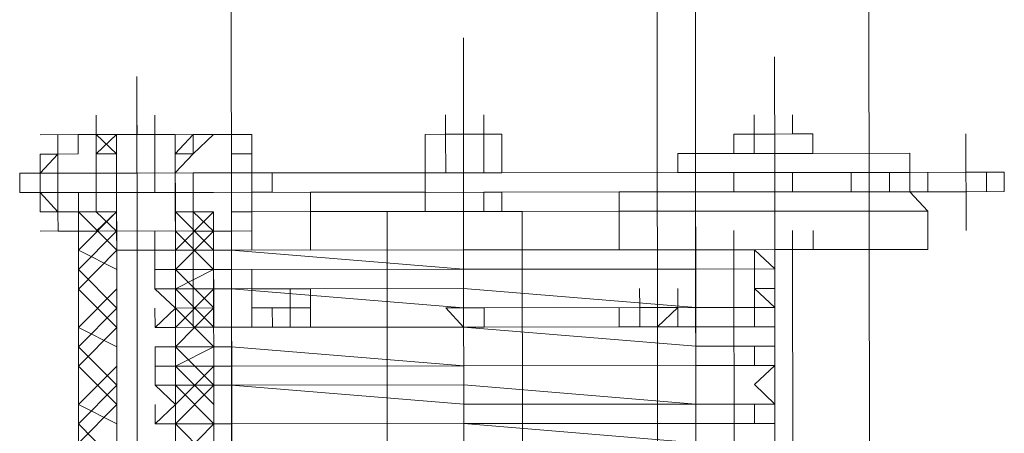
# Model space of a CAD drawing. Header units: inches. Extents: x -5850 to 5646, y 8947 to 13007.
# Tile 106 of 256: x -4097 to -4075, y 10589 to 10598. Entities that reach past the tile are written whole.
import ezdxf

# ---------------------------------------------------------------- set-up
doc = ezdxf.new("R2010")
doc.units = ezdxf.units.IN
doc.header["$MEASUREMENT"] = 0
doc.layers.add('at_Entity', color=7, linetype='Continuous')

msp = doc.modelspace()

# ---------------------------------------------------------------- linework, layer by layer
at = {"layer": 'at_Entity', "color": 7, "lineweight": 20}
for p, q in [((-4082.906, 10561.097), (-4083.653, 11398.29)), ((-4079.025, 11398.294), (-4078.223, 10500.273)), ((-4092.218, 10561.089), (-4092.903, 11328.164)), ((-4082.015, 10500.27), (-4082.754, 11328.173)), ((-4087.565, 10595.728), (-4087.565, 10596.152)), ((-4087.175, 10595.728), (-4087.175, 10596.152)), ((-4086.728, 10595.729), (-4086.729, 10596.152)), ((-4086.728, 10595.729), (-4086.729, 10596.152)), ((-4086.728, 10595.729), (-4086.729, 10596.152)), ((-4086.728, 10595.729), (-4086.729, 10596.152)), ((-4086.728, 10595.729), (-4086.729, 10596.152)), ((-4086.728, 10595.729), (-4086.729, 10596.152)), ((-4080.817, 10595.734), (-4080.818, 10596.158)), ((-4079.981, 10595.735), (-4079.981, 10596.158)), ((-4095.595, 10595.721), (-4096.041, 10595.72)), ((-4096.041, 10595.72), (-4096.041, 10595.296)), ((-4095.595, 10595.297), (-4095.595, 10595.721)), ((-4095.595, 10595.721), (-4094.759, 10595.721)), ((-4095.595, 10595.721), (-4095.205, 10595.721)), ((-4095.205, 10595.721), (-4095.204, 10595.297)), ((-4093.476, 10595.723), (-4094.759, 10595.721)), ((-4094.759, 10595.721), (-4093.476, 10595.723)), ((-4094.312, 10595.722), (-4094.759, 10595.721)), ((-4094.759, 10595.721), (-4094.758, 10594.879)), ((-4094.758, 10594.879), (-4094.759, 10595.721)), ((-4093.922, 10595.722), (-4094.312, 10595.722)), ((-4093.922, 10595.722), (-4093.921, 10594.88)), ((-4093.476, 10595.299), (-4093.086, 10595.723)), ((-4093.476, 10595.723), (-4093.475, 10594.881)), ((-4093.086, 10595.723), (-4092.639, 10595.723)), ((-4093.085, 10595.299), (-4092.639, 10595.723)), ((-4092.639, 10595.723), (-4091.803, 10595.724)), ((-4092.639, 10595.723), (-4092.249, 10595.724)), ((-4092.249, 10595.724), (-4092.249, 10595.3)), ((-4091.803, 10595.724), (-4091.802, 10594.882)), ((-4088.011, 10595.727), (-4086.728, 10595.729)), ((-4086.728, 10595.729), (-4088.011, 10595.727)), ((-4088.01, 10594.885), (-4088.011, 10595.727)), ((-4087.565, 10595.728), (-4087.564, 10594.886)), ((-4087.175, 10595.728), (-4087.565, 10595.728)), ((-4086.728, 10595.729), (-4087.175, 10595.728)), ((-4086.728, 10595.729), (-4087.175, 10595.728)), ((-4086.728, 10595.729), (-4086.728, 10594.887)), ((-4086.728, 10594.887), (-4086.728, 10595.729)), ((-4086.728, 10595.729), (-4086.338, 10595.729)), ((-4086.338, 10595.729), (-4086.337, 10594.887)), ((-4081.264, 10595.733), (-4080.817, 10595.734)), ((-4081.264, 10595.733), (-4080.817, 10595.734)), ((-4081.264, 10595.733), (-4081.263, 10595.31)), ((-4079.981, 10595.735), (-4080.817, 10595.734)), ((-4080.817, 10595.734), (-4079.981, 10595.735)), ((-4080.817, 10595.31), (-4080.817, 10595.734)), ((-4080.817, 10595.734), (-4080.371, 10595.734)), ((-4080.371, 10595.734), (-4080.817, 10595.734)), ((-4080.817, 10595.734), (-4080.817, 10595.31)), ((-4079.535, 10595.735), (-4080.371, 10595.734)), ((-4079.981, 10595.735), (-4079.535, 10595.735)), ((-4079.535, 10595.735), (-4079.535, 10595.311)), ((-4096.041, 10595.296), (-4096.431, 10595.296)), ((-4096.431, 10595.296), (-4096.43, 10594.454)), ((-4096.041, 10595.296), (-4095.595, 10595.297)), ((-4096.04, 10594.878), (-4096.041, 10595.296)), ((-4096.04, 10594.878), (-4096.041, 10595.296)), ((-4096.04, 10594.878), (-4096.041, 10595.296)), ((-4095.204, 10595.297), (-4094.758, 10595.298)), ((-4095.204, 10594.879), (-4095.204, 10595.297)), ((-4095.204, 10594.879), (-4095.204, 10595.297)), ((-4093.475, 10594.881), (-4093.476, 10595.299)), ((-4093.475, 10594.881), (-4093.085, 10595.299)), ((-4092.249, 10595.3), (-4091.803, 10595.3)), ((-4092.248, 10594.882), (-4092.249, 10595.3)), ((-4091.803, 10595.3), (-4091.802, 10594.458)), ((-4088.01, 10594.885), (-4088.011, 10595.304)), ((-4088.01, 10594.885), (-4088.011, 10595.304)), ((-4086.337, 10594.887), (-4086.338, 10595.305)), ((-4086.337, 10594.887), (-4086.338, 10595.305)), ((-4080.817, 10595.31), (-4082.49, 10595.309)), ((-4082.49, 10594.89), (-4082.49, 10595.309)), ((-4082.49, 10594.89), (-4082.49, 10595.309)), ((-4080.371, 10595.31), (-4080.817, 10595.31)), ((-4079.535, 10595.311), (-4080.371, 10595.31)), ((-4080.371, 10594.892), (-4080.371, 10595.31)), ((-4080.371, 10594.892), (-4080.371, 10595.31)), ((-4079.535, 10595.311), (-4077.415, 10595.313)), ((-4077.415, 10595.313), (-4077.415, 10594.895)), ((-4096.04, 10594.878), (-4096.877, 10594.877)), ((-4096.877, 10594.877), (-4096.876, 10594.454)), ((-4096.43, 10594.454), (-4096.431, 10594.878)), ((-4096.431, 10594.878), (-4096.04, 10594.878)), ((-4095.204, 10594.879), (-4096.04, 10594.878)), ((-4096.04, 10594.031), (-4096.04, 10594.878)), ((-4096.04, 10594.878), (-4096.04, 10594.031)), ((-4096.04, 10594.454), (-4096.04, 10594.878)), ((-4096.04, 10594.878), (-4096.04, 10594.454)), ((-4096.04, 10594.878), (-4096.04, 10594.454)), ((-4094.758, 10594.879), (-4095.204, 10594.879)), ((-4095.204, 10594.879), (-4094.758, 10594.879)), ((-4093.475, 10594.881), (-4094.758, 10594.879)), ((-4094.758, 10594.879), (-4093.475, 10594.881)), ((-4094.757, 10594.456), (-4094.758, 10594.879)), ((-4094.758, 10594.879), (-4094.757, 10594.456)), ((-4093.085, 10594.881), (-4093.921, 10594.88)), ((-4093.921, 10594.88), (-4093.921, 10594.456)), ((-4093.921, 10594.88), (-4093.921, 10594.456)), ((-4093.921, 10594.456), (-4093.921, 10594.88)), ((-4093.475, 10594.457), (-4093.475, 10594.881)), ((-4092.639, 10594.881), (-4093.085, 10594.881)), ((-4088.01, 10594.885), (-4092.639, 10594.881)), ((-4091.802, 10594.882), (-4092.248, 10594.882)), ((-4092.248, 10594.882), (-4092.248, 10594.034)), ((-4091.802, 10594.882), (-4091.356, 10594.882)), ((-4091.802, 10594.882), (-4091.802, 10594.458)), ((-4091.356, 10594.882), (-4091.356, 10594.459)), ((-4088.01, 10594.885), (-4086.728, 10594.887)), ((-4086.728, 10594.887), (-4088.01, 10594.885)), ((-4087.564, 10594.886), (-4088.01, 10594.885)), ((-4088.01, 10594.462), (-4088.01, 10594.885)), ((-4087.564, 10594.886), (-4086.728, 10594.887)), ((-4086.728, 10594.887), (-4086.337, 10594.887)), ((-4086.728, 10594.887), (-4086.337, 10594.887)), ((-4082.49, 10594.89), (-4086.337, 10594.887)), ((-4082.49, 10594.89), (-4086.337, 10594.887)), ((-4080.371, 10594.892), (-4082.49, 10594.89)), ((-4081.263, 10594.891), (-4082.49, 10594.89)), ((-4080.371, 10594.892), (-4081.263, 10594.891)), ((-4081.262, 10594.468), (-4081.263, 10594.891)), ((-4078.698, 10594.894), (-4080.371, 10594.892)), ((-4079.144, 10594.893), (-4080.371, 10594.892)), ((-4080.37, 10594.468), (-4080.371, 10594.892)), ((-4079.98, 10594.469), (-4079.98, 10594.893)), ((-4078.698, 10594.894), (-4079.144, 10594.893)), ((-4078.698, 10594.894), (-4077.415, 10594.895)), ((-4078.307, 10594.894), (-4078.698, 10594.894)), ((-4078.697, 10594.47), (-4078.698, 10594.894)), ((-4078.307, 10594.894), (-4077.861, 10594.894)), ((-4077.415, 10594.895), (-4077.861, 10594.894)), ((-4077.861, 10594.894), (-4077.861, 10594.471)), ((-4076.188, 10594.896), (-4077.415, 10594.895)), ((-4077.024, 10594.471), (-4077.025, 10594.895)), ((-4075.352, 10594.897), (-4076.188, 10594.896)), ((-4075.742, 10594.473), (-4075.742, 10594.896)), ((-4075.351, 10594.473), (-4075.352, 10594.897)), ((-4096.04, 10594.454), (-4096.876, 10594.454)), ((-4096.04, 10594.454), (-4096.43, 10594.454)), ((-4096.43, 10594.454), (-4096.43, 10594.03)), ((-4096.04, 10594.454), (-4095.203, 10594.455)), ((-4096.04, 10594.031), (-4096.04, 10594.454)), ((-4094.757, 10594.456), (-4095.203, 10594.455)), ((-4094.757, 10594.032), (-4094.757, 10594.456)), ((-4094.757, 10594.456), (-4093.921, 10594.456)), ((-4094.757, 10594.456), (-4094.756, 10593.19)), ((-4094.757, 10594.032), (-4094.757, 10594.456)), ((-4094.757, 10594.032), (-4094.757, 10594.456)), ((-4093.921, 10594.456), (-4093.475, 10594.457)), ((-4093.474, 10594.033), (-4093.475, 10594.457)), ((-4093.475, 10594.457), (-4093.474, 10594.033)), ((-4093.474, 10594.033), (-4093.475, 10594.457)), ((-4093.474, 10594.033), (-4093.475, 10594.457)), ((-4093.084, 10594.457), (-4093.475, 10594.457)), ((-4093.475, 10594.457), (-4093.474, 10593.191)), ((-4093.474, 10594.033), (-4093.475, 10594.457)), ((-4092.638, 10594.457), (-4093.084, 10594.457)), ((-4092.638, 10594.457), (-4086.727, 10594.463)), ((-4092.248, 10594.034), (-4092.248, 10594.458)), ((-4091.356, 10594.459), (-4091.802, 10594.458)), ((-4091.802, 10594.458), (-4091.801, 10593.611)), ((-4091.802, 10594.458), (-4091.801, 10594.034)), ((-4091.802, 10594.458), (-4091.801, 10594.034)), ((-4090.519, 10594.459), (-4088.01, 10594.462)), ((-4090.518, 10593.193), (-4090.519, 10594.459)), ((-4088.01, 10594.462), (-4088.01, 10594.038)), ((-4082.489, 10594.467), (-4086.727, 10594.463)), ((-4086.727, 10594.463), (-4083.772, 10594.465)), ((-4086.727, 10594.463), (-4086.337, 10594.463)), ((-4086.727, 10594.039), (-4086.727, 10594.463)), ((-4086.727, 10594.463), (-4086.727, 10594.039)), ((-4086.337, 10594.039), (-4086.337, 10594.463)), ((-4082.099, 10594.467), (-4083.772, 10594.465)), ((-4083.772, 10594.465), (-4083.771, 10594.042)), ((-4083.771, 10594.042), (-4083.772, 10594.465)), ((-4083.771, 10594.042), (-4083.772, 10594.465)), ((-4081.262, 10594.468), (-4082.489, 10594.467)), ((-4077.415, 10594.471), (-4082.099, 10594.467)), ((-4079.534, 10594.469), (-4081.653, 10594.467)), ((-4079.534, 10594.469), (-4081.653, 10594.467)), ((-4080.37, 10594.468), (-4081.262, 10594.468)), ((-4079.143, 10594.469), (-4080.37, 10594.468)), ((-4079.143, 10594.469), (-4078.697, 10594.47)), ((-4078.307, 10594.47), (-4078.697, 10594.47)), ((-4077.861, 10594.471), (-4078.307, 10594.47)), ((-4077.415, 10594.471), (-4077.861, 10594.471)), ((-4076.188, 10594.472), (-4077.415, 10594.471)), ((-4077.415, 10594.471), (-4077.024, 10594.048)), ((-4075.351, 10594.473), (-4076.188, 10594.472)), ((-4096.43, 10594.03), (-4096.04, 10594.031)), ((-4095.593, 10594.031), (-4096.04, 10594.031)), ((-4096.04, 10594.031), (-4096.039, 10593.607)), ((-4096.04, 10594.031), (-4096.039, 10593.607)), ((-4095.593, 10593.607), (-4095.593, 10594.031)), ((-4095.593, 10593.607), (-4095.593, 10594.031)), ((-4095.569, 10566.154), (-4095.593, 10594.031)), ((-4095.593, 10594.031), (-4095.203, 10594.031)), ((-4095.203, 10594.031), (-4094.757, 10594.032)), ((-4095.203, 10594.031), (-4094.757, 10594.032)), ((-4094.757, 10594.032), (-4094.756, 10593.19)), ((-4094.756, 10593.19), (-4094.757, 10594.032)), ((-4093.474, 10594.033), (-4093.474, 10593.191)), ((-4093.474, 10594.033), (-4093.084, 10594.033)), ((-4093.474, 10593.191), (-4093.474, 10594.033)), ((-4093.474, 10594.033), (-4093.084, 10594.033)), ((-4093.084, 10594.033), (-4092.638, 10594.034)), ((-4092.613, 10566.157), (-4092.638, 10594.034)), ((-4092.248, 10594.034), (-4087.173, 10594.039)), ((-4092.248, 10594.034), (-4092.247, 10593.61)), ((-4092.223, 10566.157), (-4092.248, 10594.034)), ((-4092.247, 10593.192), (-4092.248, 10594.034)), ((-4091.801, 10594.034), (-4091.801, 10593.611)), ((-4090.519, 10594.036), (-4088.4, 10594.037)), ((-4088.846, 10594.037), (-4088.4, 10594.037)), ((-4088.821, 10566.161), (-4088.846, 10594.037)), ((-4086.337, 10594.039), (-4088.4, 10594.037)), ((-4088.4, 10594.037), (-4088.01, 10594.038)), ((-4088.01, 10594.038), (-4086.337, 10594.039)), ((-4087.173, 10594.039), (-4086.727, 10594.039)), ((-4082.099, 10594.043), (-4086.727, 10594.039)), ((-4086.337, 10594.039), (-4083.771, 10594.042)), ((-4086.337, 10594.039), (-4085.89, 10594.04)), ((-4085.866, 10566.163), (-4085.89, 10594.04)), ((-4083.771, 10594.042), (-4077.024, 10594.048)), ((-4083.771, 10593.2), (-4083.771, 10594.042)), ((-4082.099, 10594.043), (-4082.098, 10593.201)), ((-4082.074, 10566.167), (-4082.099, 10594.043)), ((-4077.023, 10593.206), (-4077.024, 10594.048)), ((-4095.593, 10593.607), (-4096.039, 10593.607)), ((-4094.756, 10593.19), (-4094.757, 10593.608)), ((-4094.756, 10593.19), (-4094.757, 10593.608)), ((-4094.756, 10593.19), (-4094.757, 10593.608)), ((-4093.92, 10593.19), (-4093.92, 10593.609)), ((-4093.474, 10593.191), (-4093.474, 10593.609)), ((-4093.474, 10593.191), (-4093.474, 10593.609)), ((-4093.474, 10593.191), (-4093.474, 10593.609)), ((-4093.474, 10593.191), (-4093.474, 10593.609)), ((-4093.083, 10593.191), (-4093.084, 10593.609)), ((-4093.083, 10593.191), (-4093.084, 10593.609)), ((-4091.801, 10593.611), (-4092.638, 10593.61)), ((-4092.247, 10593.61), (-4092.638, 10593.61)), ((-4092.637, 10593.192), (-4092.638, 10593.61)), ((-4092.637, 10593.192), (-4092.638, 10593.61)), ((-4092.247, 10593.192), (-4092.247, 10593.61)), ((-4083.771, 10593.2), (-4083.771, 10593.618)), ((-4083.771, 10593.2), (-4083.771, 10593.618)), ((-4083.771, 10593.2), (-4083.771, 10593.618)), ((-4082.098, 10593.201), (-4082.098, 10593.619)), ((-4081.261, 10593.202), (-4081.262, 10593.62)), ((-4081.261, 10593.202), (-4081.262, 10593.62)), ((-4081.261, 10593.202), (-4081.262, 10593.62)), ((-4081.261, 10593.202), (-4081.262, 10593.62)), ((-4081.261, 10593.202), (-4081.262, 10593.62)), ((-4079.979, 10593.203), (-4079.979, 10593.621)), ((-4079.533, 10593.203), (-4079.533, 10593.622)), ((-4094.756, 10593.19), (-4093.474, 10593.191)), ((-4093.474, 10593.191), (-4094.756, 10593.19)), ((-4094.756, 10592.766), (-4094.756, 10593.19)), ((-4094.756, 10592.766), (-4094.756, 10593.19)), ((-4094.733, 10567.421), (-4094.756, 10593.19)), ((-4094.756, 10593.19), (-4094.756, 10592.766)), ((-4093.083, 10593.191), (-4093.92, 10593.19)), ((-4093.083, 10593.191), (-4093.92, 10593.19)), ((-4093.92, 10593.19), (-4093.919, 10592.767)), ((-4093.473, 10592.767), (-4093.474, 10593.191)), ((-4093.474, 10593.191), (-4093.451, 10567.422)), ((-4093.474, 10593.191), (-4093.473, 10592.767)), ((-4093.083, 10593.191), (-4092.637, 10593.192)), ((-4093.083, 10593.191), (-4092.637, 10593.192)), ((-4093.083, 10592.767), (-4093.083, 10593.191)), ((-4093.083, 10593.191), (-4093.083, 10592.767)), ((-4093.083, 10592.767), (-4093.083, 10593.191)), ((-4092.637, 10593.192), (-4092.247, 10593.192)), ((-4092.637, 10593.192), (-4092.637, 10592.768)), ((-4092.637, 10593.192), (-4092.637, 10592.768)), ((-4092.247, 10593.192), (-4092.637, 10593.192)), ((-4087.172, 10593.196), (-4092.247, 10593.192)), ((-4092.247, 10593.192), (-4087.172, 10592.773)), ((-4090.518, 10593.193), (-4088.845, 10593.195)), ((-4088.845, 10593.195), (-4090.518, 10593.193)), ((-4082.098, 10593.201), (-4087.172, 10593.196)), ((-4085.89, 10593.198), (-4083.771, 10593.2)), ((-4083.771, 10593.2), (-4085.89, 10593.198)), ((-4077.023, 10593.206), (-4083.771, 10593.2)), ((-4083.771, 10593.2), (-4081.652, 10593.201)), ((-4080.815, 10593.202), (-4082.098, 10593.201)), ((-4081.652, 10593.201), (-4080.369, 10593.203)), ((-4081.261, 10593.202), (-4079.533, 10593.203)), ((-4079.979, 10593.203), (-4081.261, 10593.202)), ((-4081.238, 10567.433), (-4081.261, 10593.202)), ((-4080.369, 10592.779), (-4080.815, 10593.202)), ((-4080.369, 10593.203), (-4077.414, 10593.205)), ((-4080.369, 10592.779), (-4080.369, 10593.203)), ((-4079.533, 10593.203), (-4079.979, 10593.203)), ((-4079.979, 10593.203), (-4079.956, 10567.434)), ((-4077.414, 10593.205), (-4077.023, 10593.206)), ((-4094.733, 10567.421), (-4094.756, 10592.766)), ((-4093.919, 10592.767), (-4093.083, 10592.767)), ((-4093.919, 10592.343), (-4093.919, 10592.767)), ((-4093.919, 10592.767), (-4093.473, 10592.767)), ((-4093.451, 10567.422), (-4093.473, 10592.767)), ((-4093.473, 10592.767), (-4093.473, 10592.343)), ((-4092.637, 10592.768), (-4093.083, 10592.767)), ((-4093.083, 10592.344), (-4093.083, 10592.767)), ((-4093.083, 10592.767), (-4093.083, 10592.344)), ((-4093.083, 10592.344), (-4093.083, 10592.767)), ((-4093.083, 10592.344), (-4093.083, 10592.767)), ((-4093.083, 10592.344), (-4093.083, 10592.767)), ((-4092.637, 10592.768), (-4092.246, 10592.768)), ((-4092.636, 10592.344), (-4092.637, 10592.768)), ((-4092.637, 10592.768), (-4092.636, 10592.344)), ((-4092.637, 10592.768), (-4092.636, 10592.344)), ((-4092.636, 10592.344), (-4092.637, 10592.768)), ((-4087.172, 10592.773), (-4092.246, 10592.768)), ((-4087.172, 10592.773), (-4082.097, 10592.777)), ((-4082.097, 10592.777), (-4087.172, 10592.773)), ((-4082.097, 10592.777), (-4080.369, 10592.779)), ((-4080.369, 10592.779), (-4082.097, 10592.777)), ((-4080.368, 10592.355), (-4080.369, 10592.779)), ((-4093.083, 10592.344), (-4093.919, 10592.343)), ((-4093.919, 10592.343), (-4093.083, 10592.344)), ((-4093.473, 10592.343), (-4093.919, 10592.343)), ((-4093.919, 10592.343), (-4093.473, 10591.925)), ((-4092.636, 10592.344), (-4093.083, 10592.344)), ((-4093.082, 10591.925), (-4093.083, 10592.344)), ((-4093.082, 10591.502), (-4093.083, 10592.344)), ((-4093.083, 10592.344), (-4092.636, 10592.344)), ((-4092.636, 10592.344), (-4092.246, 10592.344)), ((-4092.246, 10592.344), (-4092.636, 10592.344)), ((-4092.636, 10591.926), (-4092.636, 10592.344)), ((-4092.636, 10592.344), (-4092.636, 10591.926)), ((-4087.172, 10592.349), (-4092.246, 10592.344)), ((-4092.246, 10592.344), (-4087.171, 10591.931)), ((-4090.517, 10592.346), (-4091.8, 10592.345)), ((-4091.8, 10591.927), (-4091.8, 10592.345)), ((-4091.8, 10591.927), (-4091.8, 10592.345)), ((-4091.8, 10591.927), (-4091.8, 10592.345)), ((-4090.964, 10592.345), (-4090.963, 10591.503)), ((-4090.517, 10591.928), (-4090.517, 10592.346)), ((-4090.517, 10591.928), (-4090.517, 10592.346)), ((-4090.517, 10591.928), (-4090.517, 10592.346)), ((-4090.517, 10592.346), (-4090.517, 10591.504)), ((-4090.517, 10591.928), (-4090.517, 10592.346)), ((-4090.517, 10591.928), (-4090.517, 10592.346)), ((-4090.517, 10591.928), (-4090.517, 10592.346)), ((-4087.172, 10592.349), (-4082.097, 10591.935)), ((-4083.323, 10591.934), (-4083.324, 10592.352)), ((-4083.323, 10591.934), (-4083.324, 10592.352)), ((-4083.323, 10591.934), (-4083.324, 10592.352)), ((-4082.487, 10591.935), (-4082.487, 10592.353)), ((-4080.368, 10591.937), (-4080.814, 10592.355)), ((-4080.814, 10592.355), (-4080.368, 10592.355)), ((-4080.368, 10591.937), (-4080.368, 10592.355)), ((-4093.918, 10591.501), (-4093.919, 10591.925)), ((-4093.473, 10591.925), (-4093.918, 10591.501)), ((-4092.636, 10591.926), (-4092.636, 10591.502)), ((-4090.517, 10591.928), (-4091.8, 10591.927)), ((-4091.8, 10591.927), (-4091.354, 10591.927)), ((-4091.799, 10591.503), (-4091.8, 10591.927)), ((-4091.799, 10591.503), (-4091.8, 10591.927)), ((-4091.354, 10591.927), (-4091.353, 10591.503)), ((-4090.963, 10591.927), (-4090.963, 10591.503)), ((-4090.517, 10591.928), (-4090.517, 10591.504)), ((-4087.562, 10591.93), (-4087.171, 10591.931)), ((-4087.171, 10591.507), (-4087.562, 10591.93)), ((-4082.097, 10591.935), (-4087.171, 10591.931)), ((-4087.171, 10591.931), (-4086.725, 10591.931)), ((-4086.725, 10591.931), (-4086.725, 10591.507)), ((-4083.77, 10591.934), (-4083.769, 10591.51)), ((-4083.77, 10591.934), (-4083.769, 10591.51)), ((-4082.487, 10591.935), (-4083.323, 10591.934)), ((-4082.487, 10591.935), (-4083.323, 10591.934)), ((-4083.323, 10591.934), (-4083.323, 10591.51)), ((-4083.323, 10591.51), (-4083.323, 10591.934)), ((-4083.323, 10591.934), (-4083.323, 10591.51)), ((-4083.323, 10591.51), (-4083.323, 10591.934)), ((-4082.487, 10591.935), (-4082.933, 10591.511)), ((-4082.487, 10591.511), (-4082.487, 10591.935)), ((-4082.487, 10591.511), (-4082.487, 10591.935)), ((-4082.097, 10591.935), (-4080.368, 10591.937)), ((-4080.368, 10591.937), (-4082.097, 10591.935)), ((-4080.814, 10591.936), (-4080.368, 10591.937)), ((-4080.814, 10591.513), (-4080.814, 10591.936)), ((-4093.918, 10591.501), (-4093.082, 10591.502)), ((-4092.245, 10591.502), (-4093.918, 10591.501)), ((-4093.918, 10591.501), (-4093.472, 10591.501)), ((-4093.472, 10591.501), (-4093.472, 10591.077)), ((-4092.636, 10591.502), (-4093.082, 10591.502)), ((-4092.636, 10591.502), (-4092.245, 10591.502)), ((-4092.245, 10591.502), (-4087.171, 10591.507)), ((-4087.171, 10591.507), (-4092.245, 10591.502)), ((-4090.517, 10591.504), (-4091.799, 10591.503)), ((-4091.799, 10591.503), (-4090.517, 10591.504)), ((-4091.353, 10591.503), (-4091.799, 10591.503)), ((-4082.096, 10591.511), (-4087.171, 10591.507)), ((-4087.171, 10591.507), (-4082.096, 10591.088)), ((-4086.725, 10591.507), (-4087.171, 10591.507)), ((-4082.487, 10591.511), (-4083.323, 10591.51)), ((-4082.487, 10591.511), (-4083.323, 10591.51)), ((-4082.933, 10591.511), (-4082.487, 10591.511)), ((-4082.096, 10591.511), (-4080.368, 10591.513)), ((-4080.368, 10591.513), (-4080.814, 10591.513)), ((-4080.367, 10591.089), (-4080.368, 10591.513)), ((-4093.918, 10591.077), (-4092.245, 10591.078)), ((-4093.918, 10591.077), (-4093.918, 10590.653)), ((-4093.472, 10591.077), (-4093.918, 10591.077)), ((-4092.245, 10591.078), (-4087.17, 10590.659)), ((-4082.096, 10591.088), (-4080.367, 10591.089)), ((-4080.813, 10590.665), (-4080.813, 10591.089)), ((-4080.813, 10591.089), (-4080.367, 10591.089)), ((-4080.367, 10590.665), (-4080.367, 10591.089)), ((-4093.918, 10590.653), (-4092.245, 10590.655)), ((-4093.918, 10590.653), (-4093.471, 10590.654)), ((-4093.917, 10590.235), (-4093.918, 10590.653)), ((-4093.471, 10590.654), (-4093.471, 10590.235)), ((-4092.245, 10590.655), (-4087.17, 10590.659)), ((-4087.17, 10590.659), (-4082.096, 10590.664)), ((-4082.096, 10590.664), (-4087.17, 10590.659)), ((-4082.096, 10590.664), (-4080.367, 10590.665)), ((-4080.367, 10590.665), (-4082.096, 10590.664)), ((-4080.367, 10590.665), (-4080.813, 10590.665)), ((-4080.813, 10590.247), (-4080.367, 10590.665)), ((-4093.917, 10590.235), (-4092.244, 10590.236)), ((-4092.244, 10590.236), (-4093.917, 10590.235)), ((-4093.471, 10590.235), (-4093.917, 10590.235)), ((-4093.917, 10590.235), (-4093.471, 10589.812)), ((-4087.17, 10590.241), (-4092.244, 10590.236)), ((-4092.244, 10590.236), (-4087.169, 10589.817)), ((-4087.17, 10590.241), (-4082.095, 10589.822)), ((-4080.366, 10589.823), (-4080.813, 10590.247)), ((-4080.366, 10589.823), (-4080.366, 10590.247)), ((-4093.916, 10589.387), (-4093.917, 10589.811)), ((-4093.471, 10589.812), (-4093.916, 10589.387)), ((-4082.095, 10589.822), (-4087.169, 10589.817)), ((-4082.095, 10589.822), (-4080.366, 10589.823)), ((-4080.366, 10589.823), (-4082.095, 10589.822)), ((-4080.812, 10589.399), (-4080.812, 10589.823)), ((-4080.812, 10589.823), (-4080.366, 10589.823)), ((-4082.094, 10589.398), (-4087.169, 10589.393)), ((-4082.094, 10589.398), (-4080.366, 10589.399)), ((-4080.366, 10589.399), (-4080.812, 10589.399)), ((-4080.365, 10588.976), (-4080.366, 10589.399)), ((-4093.916, 10589.387), (-4092.243, 10589.389)), ((-4092.243, 10589.389), (-4093.916, 10589.387)), ((-4093.916, 10589.387), (-4093.47, 10589.388)), ((-4093.47, 10589.388), (-4093.47, 10588.964)), ((-4092.243, 10589.389), (-4087.169, 10589.393)), ((-4092.243, 10589.389), (-4087.169, 10589.393)), ((-4087.169, 10589.393), (-4082.094, 10588.974))]:
    msp.add_line(p, q, dxfattribs=at)
at = {"layer": 'at_Entity', "color": 3, "lineweight": 20}
for p, q in [((-4087.176, 10597.842), (-4087.173, 10594.039)), ((-4080.373, 10597.424), (-4080.371, 10594.892)), ((-4094.314, 10596.993), (-4094.31, 10592.766)), ((-4095.205, 10595.721), (-4095.205, 10596.145)), ((-4094.312, 10595.722), (-4094.313, 10596.146)), ((-4093.922, 10595.722), (-4093.922, 10596.146)), ((-4087.565, 10595.728), (-4087.565, 10596.152)), ((-4087.175, 10595.728), (-4087.175, 10596.152)), ((-4086.728, 10595.729), (-4086.729, 10596.152)), ((-4091.803, 10595.724), (-4096.431, 10595.72)), ((-4095.595, 10595.721), (-4096.041, 10595.72)), ((-4096.041, 10595.72), (-4096.041, 10595.296)), ((-4095.205, 10595.721), (-4095.595, 10595.721)), ((-4094.758, 10595.298), (-4095.205, 10595.721)), ((-4094.759, 10595.721), (-4095.205, 10595.721)), ((-4095.205, 10595.721), (-4095.204, 10595.297)), ((-4094.759, 10595.721), (-4095.204, 10595.297)), ((-4094.758, 10595.298), (-4094.759, 10595.721)), ((-4093.922, 10595.722), (-4093.476, 10595.723)), ((-4093.476, 10595.299), (-4093.086, 10595.723)), ((-4093.086, 10595.723), (-4093.476, 10595.299)), ((-4093.085, 10595.299), (-4093.086, 10595.723)), ((-4093.086, 10595.723), (-4092.639, 10595.723)), ((-4093.085, 10595.299), (-4093.086, 10595.723)), ((-4092.639, 10595.723), (-4092.249, 10595.724)), ((-4092.249, 10595.724), (-4092.249, 10595.3)), ((-4091.801, 10593.192), (-4091.803, 10595.724)), ((-4080.371, 10594.892), (-4080.371, 10595.734)), ((-4076.189, 10595.738), (-4076.187, 10593.625)), ((-4096.041, 10595.296), (-4096.431, 10594.878)), ((-4096.041, 10595.296), (-4096.04, 10594.031)), ((-4095.204, 10594.879), (-4095.204, 10595.297)), ((-4095.204, 10594.879), (-4095.204, 10595.297)), ((-4094.758, 10594.879), (-4094.758, 10595.298)), ((-4093.474, 10594.033), (-4093.476, 10595.299)), ((-4093.476, 10595.299), (-4093.085, 10595.299)), ((-4092.249, 10595.3), (-4091.803, 10595.3)), ((-4091.803, 10595.3), (-4091.801, 10594.034)), ((-4096.431, 10594.878), (-4096.43, 10594.454)), ((-4095.203, 10594.455), (-4095.204, 10594.879)), ((-4095.203, 10594.455), (-4095.204, 10594.879)), ((-4094.312, 10594.88), (-4094.758, 10594.879)), ((-4094.311, 10594.456), (-4094.312, 10594.88)), ((-4093.084, 10594.457), (-4093.085, 10594.881)), ((-4093.084, 10594.457), (-4093.085, 10594.881)), ((-4087.172, 10592.773), (-4087.174, 10594.886)), ((-4087.174, 10594.886), (-4087.173, 10594.462)), ((-4080.369, 10592.779), (-4080.371, 10594.892)), ((-4080.371, 10594.892), (-4080.369, 10593.203)), ((-4077.415, 10594.471), (-4077.415, 10594.895)), ((-4096.43, 10594.454), (-4096.04, 10594.031)), ((-4095.593, 10594.031), (-4095.594, 10594.455)), ((-4095.203, 10594.031), (-4095.203, 10594.455)), ((-4095.203, 10594.031), (-4095.203, 10594.455)), ((-4094.757, 10594.032), (-4094.757, 10594.456)), ((-4094.757, 10594.456), (-4094.311, 10594.456)), ((-4094.757, 10594.032), (-4094.757, 10594.456)), ((-4094.757, 10594.032), (-4094.757, 10594.456)), ((-4093.084, 10594.033), (-4093.084, 10594.457)), ((-4087.173, 10594.462), (-4087.173, 10594.039)), ((-4096.04, 10594.031), (-4096.039, 10593.607)), ((-4095.593, 10593.189), (-4094.757, 10594.032)), ((-4095.593, 10594.031), (-4094.756, 10593.19)), ((-4095.203, 10593.608), (-4094.757, 10594.032)), ((-4095.203, 10594.031), (-4094.757, 10593.608)), ((-4094.756, 10593.19), (-4094.757, 10594.032)), ((-4093.474, 10593.191), (-4092.638, 10594.034)), ((-4093.084, 10594.033), (-4093.474, 10594.033)), ((-4093.474, 10594.033), (-4093.084, 10594.033)), ((-4093.474, 10594.033), (-4092.637, 10593.192)), ((-4093.474, 10593.191), (-4093.474, 10594.033)), ((-4093.084, 10593.609), (-4093.084, 10594.033)), ((-4093.084, 10594.033), (-4092.638, 10593.61)), ((-4091.801, 10594.034), (-4092.248, 10594.034)), ((-4092.248, 10594.034), (-4092.247, 10593.61)), ((-4087.173, 10594.039), (-4087.172, 10593.196)), ((-4091.801, 10593.611), (-4096.43, 10593.606)), ((-4096.039, 10593.607), (-4095.203, 10593.608)), ((-4095.592, 10592.765), (-4094.757, 10593.608)), ((-4094.756, 10593.19), (-4094.757, 10593.608)), ((-4093.474, 10593.609), (-4092.637, 10592.768)), ((-4093.473, 10592.767), (-4092.638, 10593.61)), ((-4092.247, 10593.61), (-4093.084, 10593.609)), ((-4093.083, 10593.191), (-4093.084, 10593.609)), ((-4093.083, 10593.191), (-4093.084, 10593.609)), ((-4087.172, 10593.196), (-4087.173, 10593.615)), ((-4095.593, 10593.189), (-4094.756, 10592.766)), ((-4095.592, 10592.341), (-4094.756, 10593.19)), ((-4093.083, 10593.191), (-4093.083, 10592.767)), ((-4087.172, 10593.196), (-4087.172, 10592.773)), ((-4087.171, 10591.931), (-4087.172, 10593.196)), ((-4087.172, 10592.773), (-4087.172, 10593.196)), ((-4080.815, 10593.202), (-4080.814, 10591.513)), ((-4080.369, 10593.203), (-4080.369, 10592.779)), ((-4080.369, 10592.779), (-4080.369, 10593.203)), ((-4080.369, 10593.203), (-4080.369, 10592.779)), ((-4095.592, 10592.765), (-4094.755, 10591.924)), ((-4094.306, 10588.539), (-4094.31, 10592.766)), ((-4093.473, 10592.343), (-4092.637, 10592.768)), ((-4093.473, 10592.767), (-4092.636, 10591.926)), ((-4093.083, 10592.767), (-4093.082, 10591.502)), ((-4091.8, 10592.345), (-4091.8, 10592.769)), ((-4087.172, 10592.773), (-4087.171, 10591.931)), ((-4080.369, 10592.779), (-4080.365, 10588.976)), ((-4095.592, 10592.341), (-4094.755, 10591.5)), ((-4095.591, 10591.499), (-4094.755, 10592.342)), ((-4093.473, 10592.343), (-4092.636, 10591.502)), ((-4093.472, 10591.501), (-4092.636, 10592.344)), ((-4091.8, 10592.345), (-4091.799, 10591.503)), ((-4091.8, 10591.927), (-4091.8, 10592.345)), ((-4091.8, 10592.345), (-4091.8, 10591.927)), ((-4091.8, 10591.927), (-4091.8, 10592.345)), ((-4091.799, 10591.503), (-4091.8, 10592.345)), ((-4091.8, 10591.927), (-4091.8, 10592.345)), ((-4090.517, 10592.346), (-4090.517, 10591.504)), ((-4087.171, 10591.931), (-4087.172, 10592.349)), ((-4087.171, 10591.931), (-4087.172, 10592.349)), ((-4083.323, 10591.934), (-4083.324, 10592.352)), ((-4082.487, 10591.935), (-4082.487, 10592.353)), ((-4095.591, 10591.076), (-4094.755, 10591.924)), ((-4093.473, 10591.925), (-4092.636, 10591.926)), ((-4093.473, 10591.925), (-4092.635, 10591.078)), ((-4093.472, 10591.077), (-4092.636, 10591.926)), ((-4091.8, 10591.927), (-4090.517, 10591.928)), ((-4091.8, 10591.927), (-4091.354, 10591.927)), ((-4091.799, 10591.503), (-4091.8, 10591.927)), ((-4087.562, 10591.93), (-4086.725, 10591.931)), ((-4087.171, 10591.507), (-4087.171, 10591.931)), ((-4087.171, 10591.507), (-4087.171, 10591.931)), ((-4087.171, 10591.931), (-4087.171, 10591.507)), ((-4083.323, 10591.51), (-4083.323, 10591.934)), ((-4083.323, 10591.51), (-4083.323, 10591.934)), ((-4083.323, 10591.51), (-4083.323, 10591.934)), ((-4082.487, 10591.935), (-4082.933, 10591.934)), ((-4082.933, 10591.934), (-4082.933, 10591.511)), ((-4082.487, 10591.935), (-4082.487, 10591.511)), ((-4082.487, 10591.511), (-4082.487, 10591.935)), ((-4082.487, 10591.511), (-4082.487, 10591.935)), ((-4095.591, 10591.499), (-4094.754, 10591.076)), ((-4095.59, 10590.652), (-4094.755, 10591.5)), ((-4087.171, 10591.507), (-4087.17, 10590.659)), ((-4083.769, 10591.51), (-4082.096, 10591.511)), ((-4095.591, 10591.076), (-4094.754, 10590.234)), ((-4093.472, 10591.077), (-4092.635, 10590.236)), ((-4093.471, 10590.654), (-4092.635, 10591.078)), ((-4087.17, 10590.659), (-4087.17, 10591.083)), ((-4087.17, 10591.083), (-4087.167, 10586.862)), ((-4095.59, 10590.652), (-4094.753, 10589.81)), ((-4095.59, 10589.81), (-4094.754, 10590.652)), ((-4093.471, 10589.812), (-4092.635, 10590.654)), ((-4093.471, 10590.654), (-4092.634, 10589.812)), ((-4087.17, 10590.659), (-4087.17, 10590.241)), ((-4095.589, 10589.386), (-4094.754, 10590.234)), ((-4093.471, 10590.235), (-4092.634, 10589.388)), ((-4093.47, 10589.388), (-4092.635, 10590.236)), ((-4087.17, 10590.241), (-4087.169, 10589.817)), ((-4087.169, 10589.817), (-4087.17, 10590.241)), ((-4095.59, 10589.81), (-4094.753, 10589.387)), ((-4095.589, 10588.962), (-4094.753, 10589.81)), ((-4087.169, 10589.817), (-4087.169, 10589.393)), ((-4087.169, 10589.393), (-4087.169, 10589.817)), ((-4087.169, 10589.817), (-4087.169, 10589.393)), ((-4095.589, 10589.386), (-4094.752, 10588.539)), ((-4093.47, 10588.54), (-4092.634, 10589.388)), ((-4093.47, 10589.388), (-4092.633, 10588.541)), ((-4087.169, 10589.393), (-4087.168, 10588.546))]:
    msp.add_line(p, q, dxfattribs=at)

doc.saveas('drawing.dxf')
